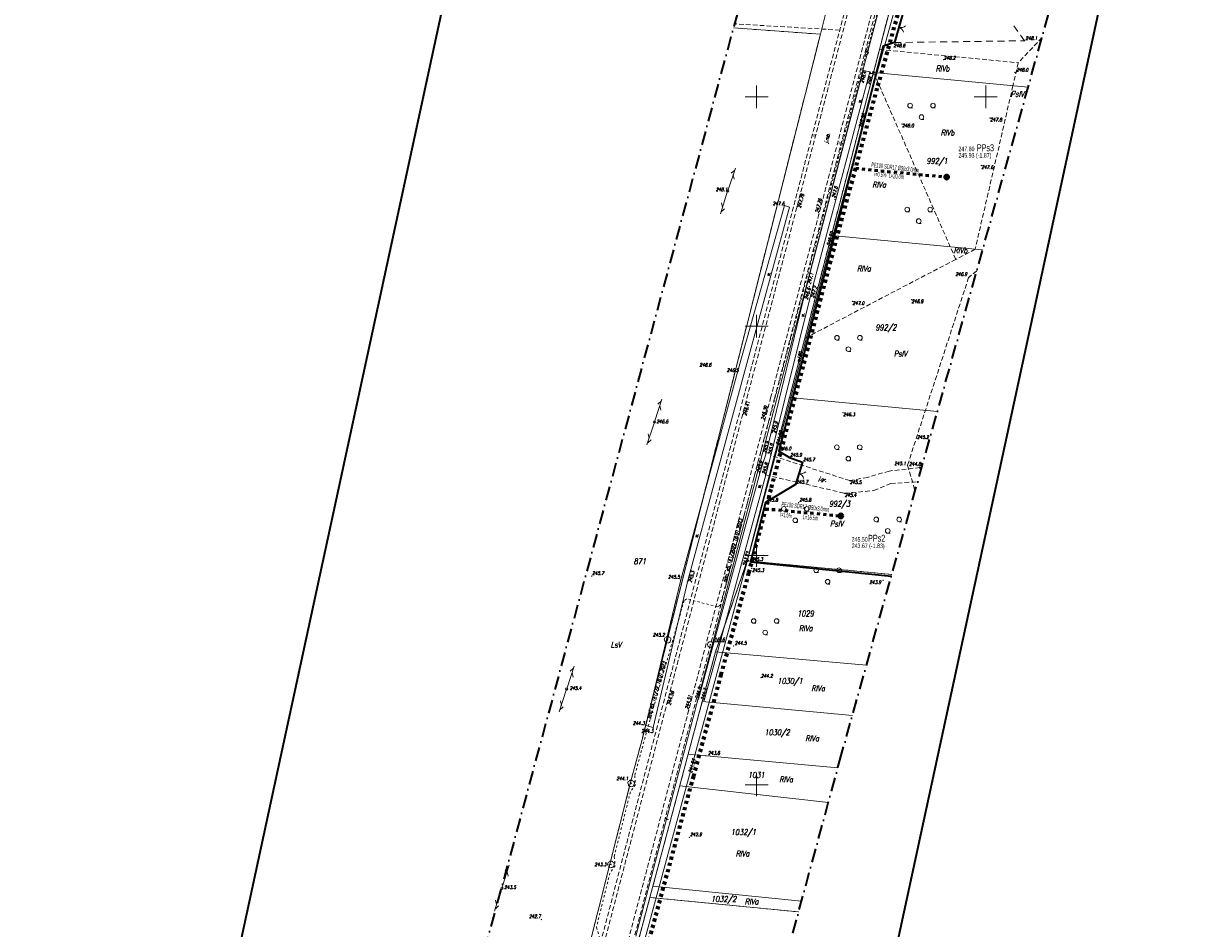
# Model space of a CAD drawing. Header units: millimetres. Extents: x 7436010 to 7436992, y 5663514 to 5666647.
# Tile 29 of 45: x 7436440 to 7436696, y 5665169 to 5665366. Entities that reach past the tile are written whole.
import ezdxf
from ezdxf.enums import TextEntityAlignment as Align

# ---------------------------------------------------------------- set-up
doc = ezdxf.new("R2010")
doc.units = ezdxf.units.MM
doc.header["$PDSIZE"] = 1
for name, pattern in [('0.7_0.7', [1.4, 0.7, -0.7]), ('1', [0]), ('3', [1, 0.5, -0.5]), ('4', [2.5, 1.5, -1]), ('EGKK', [2, 1.5, -0.5]), ('GAK', [3.5, 2, -0.75, 0, -0.75]), ('GDE', [0]), ('GUZ', [1.5, 1, -0.5]), ('KOR', [2, 1, 1]), ('KOU', [1.5, 1, -0.5]), ('UPW', [2, 1, 1])]:
    doc.linetypes.add(name, pattern=pattern)
for name, color, linetype, lineweight in [('1 OGRODZENIE', 7, 'BGT', 35), ('2 BRAMY FURTKI', 7, 'Continuous', 18), ('44 ZAKRZEWIENIE LINIE', 7, '4', 18), ('_BB_Kanalizacja ciśnieniowa - trasa', 44, '0.7_0.7', 70), ('_BB_Kanalizacja ciśnieniowa przydomowa - trasa', 64, '0.7_0.7', 60), ('_CC_Przepompownia przydomowa - plamki', 3, 'Continuous', 40), ('_CC_Przepompownia przydomowa - symbol', 1, 'Continuous', 40), ('Dzialki', 7, 'GDE', 18), ('DZIALKI_SYT-WYS_T_0', 7, 'Continuous', 18), ('Działki zarys', 7, 'Continuous', 18), ('EDZPD_L_1', 7, 'GDE', 18), ('EDZTD_T_0', 7, 'Continuous', 18), ('EKLPK_L_0', 96, 'EGKK', 18), ('EKLTK_T_0', 96, 'Continuous', 18), ('EUZOU_T_3', 7, 'Continuous', 18), ('EUZPU_L_0', 96, 'GUZ', 18), ('EUZPU_L_3', 7, 'KOR', 18), ('EUZPU_L_7', 7, 'KOR', 18), ('Numery działek uzupełnienie', 7, 'Continuous', 18), ('Numery_dzialek', 7, 'Continuous', 18), ('Podzial_sekcyjny_krzyze', 7, 'Continuous', 13), ('Punkty', 7, 'Continuous', 18), ('PunPOMIAR1', 7, 'Continuous', 18), ('RzedPOMIAR1', 7, 'Continuous', 18), ('SDROK_T_0', 7, 'Continuous', 18), ('SDRPK_L_1', 7, 'KOU', 18), ('SDRPK_L_4', 7, 'KOU', 18), ('SIEC_ENERGETYCZNA_L_0', 1, '3', 18), ('SZNPM_T_0', 7, 'Continuous', 18), ('SZNPS_T_0', 7, 'Continuous', 18), ('SZNPS_T_3', 7, 'Continuous', 18), ('SZZPZ_T_0', 7, 'Continuous', 18), ('SZZPZ_T_0 zakrzewienie', 7, 'Continuous', 18), ('UTTOO_T_0', 30, 'Continuous', 18), ('UTTPA_T_3', 30, 'Continuous', 18), ('UTTPO_L_0', 30, '1', 18), ('UWWOC_T_0', 5, 'Continuous', 18), ('UWWOO_T_0', 5, 'Continuous', 18), ('UWWPO_L_1', 5, '1', 18), ('UŻYTKI LINIE', 96, 'GUZ', 18), ('UŻYTKI OZNACZENIE', 96, 'Continuous', 18), ('WEKTOR WODOCIĄGI wo', 5, 'Continuous', 18), ('WUKOS_T_0', 7, 'Continuous', 18), ('WUKOS_T_1', 7, 'Continuous', 18), ('ZAKRES MAPY', 1, 'GAK', 35)]:
    doc.layers.add(name, color=color, linetype=linetype, lineweight=lineweight)
doc.layers.add('_CC Tłoczny PRZYDOMOWA_ tekst', color=64, linetype='Continuous')
doc.layers.add('_map', color=7, linetype='Continuous')
doc.layers.add('RAMA WYPLOT', color=3, linetype='Continuous', lineweight=35, plot=False)
doc.styles.add('K1_ACAD', font='romans.shx', dxfattribs={"width": 0.8, "oblique": 12})
doc.styles.add('PLAN 1 pop.', font='ARIALN.TTF', dxfattribs={"width": 0.8})
doc.styles.add('PLAN 2 pop.', font='ARIALN.TTF', dxfattribs={"width": 0.8})
doc.linetypes.add('BGT', pattern='A,3.75,[133,ltypeshp.shx,S=0.1875,R=0,X=0,Y=0],3.75', length=7.5)

# ---------------------------------------------------------------- blocks, each defined once
blk = doc.blocks.new('GRT')
at = {"linetype": 'Continuous'}
blk.add_circle((0, 0), 0.25, dxfattribs=at)
blk = doc.blocks.new('GRO')
at = {"linetype": 'Continuous'}
blk.add_circle((0, 0), 0.045, dxfattribs=at)
blk = doc.blocks.new('OSM')
at = {"linetype": 'Continuous'}
blk.add_line((0, 0.375), (0, 0.875), dxfattribs=at)
blk.add_circle((0, 0), 0.375, dxfattribs=at)
blk = doc.blocks.new('OSP')
at = {"linetype": 'Continuous'}
for radius in [0.625, 0.045]:
    blk.add_circle((0, 0), radius, dxfattribs=at)
blk = doc.blocks.new('DLI')
at = {"linetype": 'Continuous'}
blk.add_circle((0, 0), 0.045, dxfattribs=at)
for centre, start, end in [((-0.36, 0.12), 102.1445, 221.86), ((0, 0.38), 30.1401, 149.8599), ((0.36, 0.12), 318.14, 77.8555), ((-0.22, -0.3), 174.1482, 293.8542), ((0.22, -0.3), 246.1458, 5.8518)]:
    blk.add_arc(centre, 0.375, start, end, dxfattribs=at)
blk = doc.blocks.new('PTTL05_1')
at = {"linetype": 'Continuous'}
for p, q in [((-2.50005, 0.750015), (-2.00004, 0.750015)), ((2.50005, 0.750015), (3.00006, 0.750015)), ((0, -1.750035), (0.50001, -1.750035))]:
    blk.add_line(p, q, dxfattribs=at)
for centre in [(-2.50005, 1.250025), (2.50005, 1.250025), (0, -1.250025)]:
    blk.add_circle(centre, 0.50001, dxfattribs=at)
blk = doc.blocks.new('LZA')
at = {"linetype": 'Continuous'}
for p, q in [((-2.5, 0.75), (-2, 0.75)), ((2.5, 0.75), (3, 0.75)), ((0, -1.75), (0.5, -1.75))]:
    blk.add_line(p, q, dxfattribs=at)
for centre in [(-2.5, 1.25), (2.5, 1.25), (0, -1.25)]:
    blk.add_circle(centre, 0.5, dxfattribs=at)
blk = doc.blocks.new('SLS')
at = {"linetype": 'Continuous'}
blk.add_circle((0, 0), 0.25, dxfattribs=at)
blk = doc.blocks.new('PLT')
at = {"linetype": 'Continuous'}
for p, q in [((0.25, 0), (5.25, 0)), ((3.76605, 0), (2.9, -0.5)), ((3.9, 0.5), (4.76605, 0))]:
    blk.add_line(p, q, dxfattribs=at)
blk = doc.blocks.new('WSP')
at = {"linetype": 'Continuous'}
blk.add_circle((0, 0), 0.045, dxfattribs=at)
blk = doc.blocks.new('BGB')
at = {"linetype": 'Continuous'}
for centre, start, end in [((-1.5, 0), 359.9995, 60), ((1.5, 0), 120, 180.0005)]:
    blk.add_arc(centre, 1.5, start, end, dxfattribs=at)
blk = doc.blocks.new('STUDZ')
at = {"layer": '1 OGRODZENIE', "flags": 128}
for points in [[(7436692.92, 5665484.81), (7436659.52, 5665487.18), (7436655.94, 5665472.74), (7436657.86, 5665471.35), (7436655.78, 5665464.07), (7436653.56, 5665463.68), (7436647.66, 5665440.55), (7436649.65, 5665438.77), (7436647.82, 5665431.28), (7436645.19, 5665431.15), (7436639.89, 5665410.49), (7436641.85, 5665408.41), (7436640.04, 5665401.26), (7436637.38, 5665400.74), (7436629.83, 5665369.74), (7436632, 5665368.48), (7436630.06, 5665361.83), (7436627.65, 5665361.02), (7436604.83, 5665272.7)], [(7436604.83, 5665272.7), (7436607.17, 5665271.34), (7436610, 5665270.31), (7436608.5, 5665265.44), (7436601.92, 5665261.51), (7436598.65, 5665248.57), (7436629.4, 5665245.48)]]:
    blk.add_lwpolyline(points, dxfattribs=at)
at = {"layer": '44 ZAKRZEWIENIE LINIE', "flags": 128}
blk.add_lwpolyline([(7436630.06, 5665361.83), (7436658.47, 5665362.23)], dxfattribs=at)
at = {"layer": 'Dzialki'}
for p, q in [((7436633.98, 5665388.09), (7436625.51, 5665355.33)), ((7436625.51, 5665355.33), (7436616.31, 5665319.76)), ((7436625.51, 5665355.33), (7436659.24, 5665352.1)), ((7436616.31, 5665319.76), (7436607.18, 5665284.42)), ((7436616.31, 5665319.76), (7436649.31, 5665316.61)), ((7436607.18, 5665284.42), (7436597.98, 5665248.84)), ((7436607.18, 5665284.42), (7436639.44, 5665281.35)), ((7436597.98, 5665248.84), (7436629.5, 5665245.84))]:
    blk.add_line(p, q, dxfattribs=at)
at = {"layer": 'Działki zarys'}
blk.add_line((7436583.24, 5665199.75), (7436615.67, 5665196.15), dxfattribs=at)
at = {"layer": 'Działki zarys', "flags": 128}
blk.add_lwpolyline([(7436577.39, 5665177.9), (7436609.8, 5665174.62)], dxfattribs=at)
at = {"layer": 'EDZPD_L_1'}
for p, q in [((7436615.26, 5665368.93), (7436613.91, 5665363.63)), ((7436613.91, 5665363.63), (7436574.94, 5665209.54)), ((7436613.91, 5665363.63), (7436594.95, 5665365.05)), ((7436591.05, 5665228.98), (7436597.98, 5665248.84)), ((7436591.05, 5665228.98), (7436588.15, 5665218.14)), ((7436623.97, 5665226.06), (7436591.05, 5665228.98)), ((7436588.15, 5665218.14), (7436585.08, 5665206.67)), ((7436620.91, 5665215.13), (7436588.15, 5665218.14)), ((7436574.94, 5665209.54), (7436572.53, 5665200.59)), ((7436585.08, 5665206.67), (7436576.73, 5665175.41)), ((7436585.08, 5665206.67), (7436617.73, 5665203.71)), ((7436572.53, 5665200.59), (7436562.37, 5665160.41)), ((7436571.54, 5665156.01), (7436576.73, 5665175.41)), ((7436576.73, 5665175.41), (7436609.17, 5665172.29))]:
    blk.add_line(p, q, dxfattribs=at)
at = {"layer": 'EKLPK_L_0', "linetype": 'GUZ'}
for p, q in [((7436662.28, 5665362.96), (7436657.09, 5665357.43)), ((7436626.81, 5665360.33), (7436657.09, 5665357.43)), ((7436642.26, 5665317.28), (7436625.51, 5665355.33)), ((7436657.09, 5665357.43), (7436655.93, 5665352.42)), ((7436655.93, 5665352.42), (7436647.69, 5665316.77)), ((7436643.46, 5665314.56), (7436642.26, 5665317.28)), ((7436647.69, 5665316.77), (7436643.46, 5665314.56)), ((7436643.46, 5665314.56), (7436610.53, 5665297.36))]:
    blk.add_line(p, q, dxfattribs=at)
at = {"layer": 'EUZPU_L_0', "linetype": '4'}
blk.add_line((7436658.47, 5665362.23), (7436655.62, 5665366.15), dxfattribs=at)
at = {"layer": 'EUZPU_L_0'}
for p, q in [((7436648.04, 5665312.07), (7436646.25, 5665310.6)), ((7436646.25, 5665310.6), (7436632.92, 5665269.64)), ((7436632.92, 5665269.64), (7436634.59, 5665264.01))]:
    blk.add_line(p, q, dxfattribs=at)
at = {"layer": 'EUZPU_L_3'}
for p, q in [((7436623.24, 5665355.74), (7436611.04, 5665309.24)), ((7436612.36, 5665308.94), (7436624.73, 5665355.43)), ((7436623.24, 5665355.74), (7436624.73, 5665355.43)), ((7436611.04, 5665309.24), (7436602.07, 5665272.29)), ((7436603.11, 5665271.82), (7436612.36, 5665308.94)), ((7436602.07, 5665272.29), (7436600.7, 5665267.94)), ((7436602, 5665267.54), (7436603.11, 5665271.82)), ((7436600.7, 5665267.94), (7436587.31, 5665218.68)), ((7436588.55, 5665218.39), (7436602, 5665267.54))]:
    blk.add_line(p, q, dxfattribs=at)
at = {"layer": 'EUZPU_L_7'}
for p, q in [((7436606.07, 5665326.29), (7436596.09, 5665290.78)), ((7436597.66, 5665291.07), (7436607.16, 5665325.97)), ((7436607.16, 5665325.97), (7436606.07, 5665326.29)), ((7436584.99, 5665244.51), (7436597.66, 5665291.07)), ((7436596.09, 5665290.78), (7436583.49, 5665244.66)), ((7436583.49, 5665244.66), (7436575.85, 5665212.89)), ((7436577.45, 5665212.47), (7436584.99, 5665244.51)), ((7436575.85, 5665212.89), (7436577.45, 5665212.47))]:
    blk.add_line(p, q, dxfattribs=at)
at = {"layer": 'Podzial_sekcyjny_krzyze', "color": 7, "lineweight": 13}
for p, q in [((7436600, 5665347.5), (7436600, 5665352.5)), ((7436650, 5665347.5), (7436650, 5665352.5)), ((7436597.5, 5665350), (7436602.5, 5665350)), ((7436647.5, 5665350), (7436652.5, 5665350)), ((7436600, 5665297.5), (7436600, 5665302.5)), ((7436597.5, 5665300), (7436602.5, 5665300)), ((7436597.5, 5665250), (7436602.5, 5665250)), ((7436600, 5665247.5), (7436600, 5665252.5)), ((7436600, 5665197.5), (7436600, 5665202.5)), ((7436597.5, 5665200), (7436602.5, 5665200))]:
    blk.add_line(p, q, dxfattribs=at)
at = {"layer": 'PunPOMIAR1'}
for p in [(7436630.06, 5665361.83), (7436608.82, 5665326.04), (7436613.61, 5665324.48), (7436596.97, 5665280.77), (7436601.75, 5665279.29), (7436604.83, 5665272.7), (7436607.17, 5665271.34), (7436610, 5665270.31), (7436608.5, 5665265.44), (7436601.92, 5665261.51), (7436609.18, 5665261.53), (7436598.65, 5665248.57), (7436580.43, 5665217.65), (7436585.19, 5665216.23), (7436585.33, 5665188.56)]:
    blk.add_point(p, dxfattribs=at)
at = {"layer": 'RAMA WYPLOT', "flags": 128}
blk.add_lwpolyline([(7436469.91, 5665084.38), (7436654.27, 5665937.39), (7436791.11, 5665907.82), (7436606.75, 5665054.8)], close=True, dxfattribs=at)
at = {"layer": 'SDRPK_L_1'}
for p, q in [((7436644.18, 5665463.84), (7436597.42, 5665285.47)), ((7436644.87, 5665463.74), (7436598.12, 5665285.17)), ((7436603.07, 5665284.33), (7436649.42, 5665460.84)), ((7436603.93, 5665284.26), (7436632.88, 5665395.03)), ((7436597.42, 5665285.47), (7436563.72, 5665156.96)), ((7436598.12, 5665285.17), (7436564.5, 5665156.84)), ((7436569.34, 5665155.86), (7436603.07, 5665284.33)), ((7436570.46, 5665155.66), (7436603.93, 5665284.26)), ((7436620.31, 5665266.33), (7436603.11, 5665271.82)), ((7436628.92, 5665268.4), (7436624.22, 5665267.03)), ((7436635.63, 5665269.18), (7436628.92, 5665268.4)), ((7436635.54, 5665267.4), (7436635.63, 5665269.18)), ((7436602, 5665267.54), (7436619.22, 5665263.56)), ((7436624.22, 5665267.03), (7436620.31, 5665266.33)), ((7436625.6, 5665264.14), (7436629.3, 5665265.7)), ((7436629.3, 5665265.7), (7436635.16, 5665266.06)), ((7436619.22, 5665263.56), (7436625.6, 5665264.14))]:
    blk.add_line(p, q, dxfattribs=at)
at = {"layer": 'SDRPK_L_4'}
blk.add_line((7436618.15, 5665364.54), (7436595.18, 5665365.92), dxfattribs=at)
at = {"layer": 'SIEC_ENERGETYCZNA_L_0'}
for p, q in [((7436629.39, 5665379.43), (7436623.58, 5665358.25)), ((7436623.58, 5665358.25), (7436592.08, 5665239.15)), ((7436584.2, 5665240.16), (7436575.95, 5665211.31)), ((7436584.8, 5665240.54), (7436584.2, 5665240.16)), ((7436591.47, 5665238.79), (7436584.8, 5665240.54)), ((7436592.08, 5665239.15), (7436591.47, 5665238.79)), ((7436575.95, 5665211.31), (7436573.42, 5665201.98)), ((7436573.42, 5665201.98), (7436573.56, 5665200.04)), ((7436573.56, 5665200.04), (7436572.49, 5665198.42)), ((7436572.49, 5665198.42), (7436568.94, 5665184.34)), ((7436568.94, 5665184.34), (7436569.16, 5665182.37)), ((7436569.16, 5665182.37), (7436568.02, 5665180.75)), ((7436568.02, 5665180.75), (7436565.06, 5665168.93)), ((7436565.06, 5665168.93), (7436565.69, 5665166.85))]:
    blk.add_line(p, q, dxfattribs=at)
at = {"layer": 'UTTPO_L_0'}
blk.add_line((7436573.63, 5665166.96), (7436633.4, 5665394.84), dxfattribs=at)
at = {"layer": 'UŻYTKI LINIE', "flags": 128}
for points in [[(7436659.4, 5665486.4), (7436650.93, 5665453.63), (7436642.45, 5665420.86), (7436633.98, 5665388.09), (7436625.51, 5665355.33), (7436616.31, 5665319.76), (7436607.18, 5665284.42), (7436597.98, 5665248.84)], [(7436509.14, 5664954.61), (7436549.93, 5665110.89), (7436552.59, 5665121.17), (7436562.37, 5665160.41), (7436572.53, 5665200.59), (7436574.94, 5665209.54), (7436613.91, 5665363.63)], [(7436594.95, 5665365.05), (7436613.91, 5665363.63)], [(7436583.24, 5665199.75), (7436585.08, 5665206.67), (7436588.15, 5665218.14), (7436591.05, 5665228.98), (7436597.98, 5665248.84)], [(7436597.98, 5665248.84), (7436629.5, 5665245.84)], [(7436518.84, 5664953.13), (7436544.13, 5665053.45), (7436551.4, 5665080.64), (7436562.52, 5665122.24), (7436566.89, 5665138.62), (7436571.54, 5665156.01), (7436576.73, 5665175.41), (7436583.24, 5665199.75)], [(7436576.73, 5665175.41), (7436609.17, 5665172.29)]]:
    blk.add_lwpolyline(points, dxfattribs=at)
at = {"layer": 'WEKTOR WODOCIĄGI wo'}
for p, q in [((7436625.4, 5665352.16), (7436635.48, 5665388.37)), ((7436615.95, 5665317.18), (7436625.4, 5665352.16)), ((7436607.1, 5665283.01), (7436615.95, 5665317.18)), ((7436597.38, 5665246.47), (7436607.1, 5665283.01)), ((7436585.34, 5665202.15), (7436597.38, 5665246.47)), ((7436574.39, 5665161.72), (7436585.34, 5665202.15))]:
    blk.add_line(p, q, dxfattribs=at)
at = {"layer": 'ZAKRES MAPY', "ltscale": 1.5}
blk.add_lwpolyline([(7436499.64, 5664770.19), (7436618.18, 5665205.39), (7436683.21, 5665437.78), (7436699.29, 5665515.69), (7436766.55, 5666002.2), (7436830.55, 5666510.53), (7436842.09, 5666581.76), (7436785.51, 5666596.85), (7436785.51, 5666596.85), (7436586.58, 5666594.14), (7436584.94, 5666524.7), (7436750.08, 5666529.35), (7436745.08, 5666424.3), (7436720.95, 5666302.3), (7436720.95, 5666302.3), (7436688.83, 5666001.55), (7436443.21, 5666009.35), (7436440.09, 5665956.61), (7436694.21, 5665946.11), (7436662.94, 5665733.97), (7436630.66, 5665497.39), (7436531.49, 5665129.94)], dxfattribs=at)
at = {"layer": '2 BRAMY FURTKI'}
for p, rotation in [((7436631.03, 5665365.16), 253.7364868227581), ((7436609.25, 5665267.88), 252.8807378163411)]:
    blk.add_blockref('BGB', p, dxfattribs=dict(at, rotation=rotation))
at = {"layer": 'Punkty'}
for name, p in [('GRT', (7436625.51, 5665355.33)), ('GRO', (7436616.31, 5665319.76)), ('GRO', (7436607.18, 5665284.42)), ('GRT', (7436597.98, 5665248.84))]:
    blk.add_blockref(name, p, dxfattribs=at)
at = {"layer": 'SZNPM_T_0'}
blk.add_blockref('OSM', (7436624.04, 5665359.58), dxfattribs=at)
at = {"layer": 'SZNPS_T_0', "rotation": 0.06244523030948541}
blk.add_blockref('OSP', (7436589.91, 5665230.56), dxfattribs=at)
at = {"layer": 'SZZPZ_T_0'}
for p, rotation in [((7436580.6, 5665231.61), 0.06230862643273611), ((7436572.64, 5665200.28), 0.06236326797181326), ((7436568.24, 5665182.61), 0.06244523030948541)]:
    blk.add_blockref('DLI', p, dxfattribs=dict(at, rotation=rotation))
at = {"layer": 'SZZPZ_T_0 zakrzewienie'}
for name, p in [('LZA', (7436635.98, 5665346.84)), ('LZA', (7436635.37, 5665324.16)), ('LZA', (7436620.04, 5665296.22)), ('PTTL05_1', (7436620.01, 5665272.36)), ('PTTL05_1', (7436608.44, 5665258.91)), ('PTTL05_1', (7436628.61, 5665256.6)), ('PTTL05_1', (7436615.5, 5665245.52)), ('PTTL05_1', (7436601.87, 5665234.45))]:
    blk.add_blockref(name, p, dxfattribs=at)
at = {"layer": 'UTTPA_T_3'}
for name, p, rotation in [('PLT', (7436593.69, 5665329.47), 70.88251839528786), ('PLT', (7436593.69, 5665329.47), 252.4300803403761), ('SLS', (7436593.69, 5665329.47), 0.06310092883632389), ('PLT', (7436577.74, 5665279.09), 72.43324451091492), ('PLT', (7436577.74, 5665279.09), 251.7855631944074), ('SLS', (7436577.74, 5665279.09), 0.06244523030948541), ('PLT', (7436558.58, 5665220.87), 71.77751904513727), ('PLT', (7436558.58, 5665220.87), 251.9650947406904), ('SLS', (7436558.58, 5665220.87), 0.06219934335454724), ('PLT', (7436544.44, 5665177.44), 71.96261716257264), ('PLT', (7436544.44, 5665177.44), 251.797420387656), ('SLS', (7436544.44, 5665177.44), 0.06247255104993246)]:
    blk.add_blockref(name, p, dxfattribs=dict(at, rotation=rotation))
at = {"layer": 'WUKOS_T_0'}
for p in [(7436658.47, 5665362.23), (7436640.81, 5665358.11), (7436623.24, 5665355.74), (7436624.73, 5665355.43), (7436650.95, 5665345.4), (7436631.73, 5665344.1), (7436649.05, 5665335.03), (7436611.04, 5665309.24), (7436612.36, 5665308.94), (7436646.25, 5665310.6), (7436611.51, 5665308.64), (7436620.93, 5665305.4), (7436618.88, 5665281.12), (7436603.36, 5665276.8), (7436602.07, 5665272.29), (7436603.11, 5665271.82), (7436600.7, 5665267.94), (7436632.92, 5665269.64), (7436635.63, 5665269.18), (7436602, 5665267.54), (7436620.31, 5665266.33), (7436619.22, 5665263.56), (7436600.96, 5665223.36), (7436587.31, 5665218.68), (7436588.55, 5665218.39)]:
    blk.add_blockref('WSP', p, dxfattribs=at)
for p, rotation in [((7436656.37, 5665355.31), 0.06370198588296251), ((7436593.66, 5665329.44), 0.06310092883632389), ((7436617.07, 5665327.61), 0.06329217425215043), ((7436606.08, 5665326.36), 0.06318289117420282), ((7436633.81, 5665305.78), 0.06329217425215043), ((7436590.12, 5665291.92), 0.06271843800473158), ((7436596.09, 5665290.78), 0.06280040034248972), ((7436577.74, 5665279.09), 0.06244523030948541), ((7436637.54, 5665275.14), 0.06329217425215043), ((7436564.06, 5665245.48), 0.06214470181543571), ((7436598.92, 5665247.2), 0.06266379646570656), ((7436583.39, 5665244.67), 0.06236326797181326), ((7436584.92, 5665244.23), 0.06236326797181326), ((7436627.62, 5665244.59), 0.06315557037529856), ((7436580.53, 5665231.5), 0.06230862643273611), ((7436595.02, 5665230.27), 0.06255451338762), ((7436558.62, 5665220.82), 0.06219934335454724), ((7436575.78, 5665212.99), 0.06230862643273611), ((7436577.5, 5665212.38), 0.0623359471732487), ((7436588.81, 5665206.32), 0.06247255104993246), ((7436572.51, 5665200.46), 0.06236326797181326), ((7436567.97, 5665182.63), 0.06244523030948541), ((7436544.47, 5665177.27), 0.06247255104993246), ((7436553.08, 5665170.61), 0.06247255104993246)]:
    blk.add_blockref('WSP', p, dxfattribs=dict(at, rotation=rotation))
at = {"layer": 'DZIALKI_SYT-WYS_T_0', "style": 'K1_ACAD', "oblique": 12, "width": 0.8}
for s, p in [('1029', (7436610.68, 5665237.34)), ('1030/1', (7436607.3, 5665222.53)), ('1030/2', (7436604.49, 5665211.33))]:
    blk.add_text(s, height=1.25, dxfattribs=at).set_placement(p, align=Align.MIDDLE)
at = {"layer": 'EDZTD_T_0', "style": 'K1_ACAD', "oblique": 12, "width": 0.8}
for s, p in [('871', (7436573.18, 5665249.35)), ('1032/1', (7436594.38, 5665190.29))]:
    blk.add_text(s, height=1.25, dxfattribs=at).set_placement(p, align=Align.TOP_LEFT)
at = {"layer": 'EKLTK_T_0', "style": 'K1_ACAD', "oblique": 12, "width": 0.8}
for s, p in [('RIVb', (7436639.1, 5665356.8)), ('PsIV', (7436655.45, 5665351.27)), ('RIVb', (7436640.18, 5665342.8)), ('RIVa', (7436625.26, 5665331.46)), ('RIVb', (7436642.99, 5665317.15)), ('RIVa', (7436621.94, 5665313.18)), ('PsIV', (7436629.95, 5665294.62)), ('PsIV', (7436616.04, 5665257.53))]:
    blk.add_text(s, height=1.25, dxfattribs=at).set_placement(p, align=Align.TOP_LEFT)
at = {"layer": 'EUZOU_T_3', "style": 'K1_ACAD', "oblique": 12, "width": 0.8}
for rotation, p in [(74.1638, (7436622.89, 5665348.98)), (76.185, (7436600.92, 5665264.98))]:
    blk.add_text('w.', height=0.75, rotation=rotation, dxfattribs=at).set_placement(p, align=Align.CENTER)
for rotation, p in [(71.565, (7436602.58, 5665311.34)), (78.0239, (7436610.05, 5665302.42)), (75.1461, (7436586.88, 5665254.31))]:
    blk.add_text('w.', height=0.75, rotation=rotation, dxfattribs=at).set_placement(p, align=Align.MIDDLE)
at = {"layer": 'Numery działek uzupełnienie', "style": 'K1_ACAD', "oblique": 12, "width": 0.8}
for s, p in [('1031', (7436598.13, 5665202.75)), ('1032/2', (7436590.06, 5665175.7))]:
    blk.add_text(s, height=1.25, dxfattribs=at).set_placement(p, align=Align.TOP_LEFT)
at = {"layer": 'Numery_dzialek', "style": 'K1_ACAD', "oblique": 12, "width": 0.8}
for s, p in [('992/1', (7436637.05, 5665336.63)), ('992/2', (7436625.91, 5665300.33)), ('992/3', (7436615.79, 5665261.89))]:
    blk.add_text(s, height=1.25, dxfattribs=at).set_placement(p, align=Align.TOP_LEFT)
at = {"layer": 'RzedPOMIAR1', "style": 'K1_ACAD', "oblique": 12, "width": 0.8}
for s, p in [('248.6', (7436629.87, 5665360.8)), ('246.0', (7436604.99, 5665272.93)), ('245.9', (7436607.33, 5665271.57)), ('245.7', (7436610.16, 5665270.54)), ('245.7', (7436608.66, 5665265.67)), ('245.8', (7436602.08, 5665261.74)), ('245.8', (7436609.34, 5665261.76)), ('245.3', (7436598.81, 5665248.8)), ('242.9', (7436585.49, 5665188.79))]:
    blk.add_text(s, height=0.75, dxfattribs=at).set_placement(p)
for s, rotation, p in [('247.76', 75.3291, (7436609.62, 5665325.7)), ('247.76', 75.2868, (7436613.5, 5665324.64)), ('246.41', 75.3195, (7436597.78, 5665280.45)), ('246.39', 75.2889, (7436601.65, 5665279.45)), ('244.56', 75.3195, (7436581.23, 5665217.29)), ('244.51', 75.2889, (7436585.1, 5665216.4))]:
    blk.add_text(s, height=0.75, rotation=rotation, dxfattribs=at).set_placement(p)
at = {"layer": 'SDROK_T_0', "style": 'K1_ACAD', "oblique": 12, "width": 0.8}
for s, rotation, p in [('tł.', 75.3085, (7436612.89, 5665341.05)), ('j.mb.', 75.287, (7436615.48, 5665339.82)), ('tł.', 75.3043, (7436618.49, 5665339.39)), ('j.gr.', 346.9859, (7436613.49, 5665266.45))]:
    blk.add_text(s, height=0.75, rotation=rotation, dxfattribs=at).set_placement(p)
at = {"layer": 'SIEC_ENERGETYCZNA_L_0', "style": 'K1_ACAD', "oblique": 12, "width": 0.8}
for s, rotation, p in [('proj. eS 141/2022 18.01.2023', 75.6055, (7436593.36, 5665244.08)), ('proj eS 141/22 18.01.2023', 74.2307, (7436576.75, 5665214.37))]:
    blk.add_text(s, height=0.75, rotation=rotation, dxfattribs=at).set_placement(p)
at = {"layer": 'SZNPS_T_3', "style": 'K1_ACAD', "oblique": 12, "width": 0.8}
blk.add_text('%%U1616', height=0.75, rotation=0.0625, dxfattribs=at).set_placement((7436590.77, 5665231.3))
at = {"layer": 'UTTOO_T_0', "style": 'K1_ACAD', "oblique": 12, "width": 0.8}
blk.add_text('t', height=0.75, rotation=75.1717, dxfattribs=at).set_placement((7436580.63, 5665192.25))
at = {"layer": 'UWWOC_T_0', "style": 'K1_ACAD', "oblique": 12, "width": 0.8}
for s, rotation, p in [('246.66', 74.8787, (7436622.98, 5665343.21)), ('245.92', 74.8813, (7436616.02, 5665317.45)), ('244.86', 75.1033, (7436604.97, 5665274.01)), ('243.73', 75.1015, (7436597.69, 5665247.66)), ('241.94', 74.802, (7436585.88, 5665202.51))]:
    blk.add_text(s, height=0.75, rotation=rotation, dxfattribs=at).set_placement(p)
at = {"layer": 'UWWOO_T_0', "style": 'K1_ACAD', "oblique": 12, "width": 0.8}
blk.add_text('w160', height=0.75, rotation=75.4791, dxfattribs=at).set_placement((7436609.73, 5665293.18), align=Align.CENTER)
at = {"layer": 'UŻYTKI OZNACZENIE', "style": 'K1_ACAD', "oblique": 12, "width": 0.8}
for s, p in [('RIVa', (7436609.24, 5665234.74)), ('LsV', (7436568.19, 5665231.16)), ('RIVa', (7436611.94, 5665221.63)), ('RIVa', (7436610.64, 5665210.72)), ('RIVa', (7436604.96, 5665201.78)), ('RIVa', (7436595.46, 5665185.61)), ('RIVa', (7436597.44, 5665175.14))]:
    blk.add_text(s, height=1.25, dxfattribs=at).set_placement(p, align=Align.TOP_LEFT)
at = {"layer": 'WUKOS_T_1', "style": 'K1_ACAD', "oblique": 12, "width": 0.8}
for s, p in [('248.1', (7436658.66, 5665363.15)), ('247.8', (7436650.95, 5665345.4)), ('248.0', (7436631.73, 5665344.1)), ('247.6', (7436649.05, 5665335.03)), ('246.9', (7436643.37, 5665311.7)), ('247.0', (7436620.93, 5665305.4)), ('246.3', (7436618.88, 5665281.12)), ('244.8', (7436633.29, 5665270.32)), ('245.5', (7436620.31, 5665266.33)), ('245.4', (7436619.22, 5665263.56))]:
    blk.add_text(s, height=0.75, dxfattribs=at).set_placement(p, align=Align.TOP_LEFT)
for s, p in [('248.2', (7436640.81, 5665358.11)), ('244.2', (7436600.96, 5665223.36))]:
    blk.add_text(s, height=0.75, dxfattribs=at).set_placement(p)
for s, rotation, p in [('248.4', 75.303, (7436623.95, 5665355.46)), ('248.1', 0.0631, (7436593.66, 5665329.44)), ('247.6', 0.0632, (7436606.08, 5665326.36)), ('245.5', 0.0624, (7436583.27, 5665244.95)), ('245.2', 0.0623, (7436579.96, 5665232.32)), ('242.7', 0.0625, (7436552.93, 5665170.92))]:
    blk.add_text(s, height=0.75, rotation=rotation, dxfattribs=at).set_placement(p, align=Align.RIGHT)
for s, rotation, p in [('248.3', 75.096, (7436624.75, 5665355.24)), ('246.6', 0.0627, (7436590.12, 5665291.92)), ('246.5', 0.0628, (7436596.09, 5665290.78)), ('245.7', 0.0621, (7436566.72, 5665246.51)), ('244.3', 0.0623, (7436575.57, 5665213.8))]:
    blk.add_text(s, height=0.75, rotation=rotation, dxfattribs=at).set_placement(p, align=Align.TOP_RIGHT)
for s, rotation, p in [('248.0', 0.0637, (7436656.68, 5665355.53)), ('245.9', 76.3548, (7436602.07, 5665272.29)), ('245.9', 75.5024, (7436603.11, 5665271.82)), ('245.9', 72.3385, (7436600.63, 5665268.01)), ('245.8', 74.6956, (7436601.92, 5665267.63)), ('245.3', 0.0627, (7436599.04, 5665246.41)), ('243.9', 0.0632, (7436624.6, 5665243.78)), ('245.4', 0.0622, (7436559.23, 5665220.7)), ('244.6', 74.7931, (7436587.31, 5665218.68)), ('244.3', 74.6956, (7436588.55, 5665218.39)), ('243.6', 0.0625, (7436589.42, 5665206.55)), ('243.5', 0.0625, (7436544.96, 5665177.27))]:
    blk.add_text(s, height=0.75, rotation=rotation, dxfattribs=at).set_placement(p)
for s, rotation, p in [('247.6', 76.0434, (7436616.4, 5665328.06)), ('247.1', 74.8702, (7436611.04, 5665309.24)), ('247.2', 74.8064, (7436611.81, 5665306.3)), ('246.9', 0.0633, (7436633.81, 5665305.78)), ('245.9', 76.0073, (7436603.36, 5665276.8)), ('245.2', 0.0633, (7436635.01, 5665276.18)), ('245.3', 74.2391, (7436585.06, 5665244.22)), ('244.5', 0.0626, (7436595.25, 5665231.27))]:
    blk.add_text(s, height=0.75, rotation=rotation, dxfattribs=at).set_placement(p, align=Align.TOP_LEFT)
for s, rotation, p in [('246.6', 74.8064, (7436611.46, 5665308.32)), ('244.1', 0.0624, (7436572, 5665201.35)), ('243.3', 0.0624, (7436567.21, 5665182.63))]:
    blk.add_text(s, height=0.75, rotation=rotation, dxfattribs=at).set_placement(p, align=Align.MIDDLE_RIGHT)
blk.add_text('246.6', height=0.75, rotation=0.0624, dxfattribs=at).set_placement((7436578.15, 5665279.21), align=Align.MIDDLE_LEFT)
blk.add_text('245.1', height=0.75, dxfattribs=at).set_placement((7436632.61, 5665269.69), align=Align.RIGHT)
blk.add_text('244.3', height=0.75, rotation=0.0623, dxfattribs=at).set_placement((7436576.19, 5665212.09), align=Align.TOP_CENTER)

msp = doc.modelspace()

# ---------------------------------------------------------------- hatches: boundary and pattern name
at = {"layer": '_CC_Przepompownia przydomowa - plamki', "linetype": 'Continuous'}
h = msp.add_hatch(color=256, dxfattribs=at)
edge = h.paths.add_edge_path()
edge.add_arc((7436641.46, 5665332.51), 0.5, 0, 360)
h = msp.add_hatch(color=256, dxfattribs=at)
edge = h.paths.add_edge_path()
edge.add_arc((7436618.39, 5665258.62), 0.5, 0, 360)

# ---------------------------------------------------------------- linework, layer by layer
at = {"layer": '_BB_Kanalizacja ciśnieniowa - trasa'}
msp.add_lwpolyline([(7436688.15, 5665685.97), (7436686.99, 5665676.32), (7436684.39, 5665655.74), (7436681.79, 5665635.15), (7436677.45, 5665603.87), (7436669.93, 5665550.26), (7436668.38, 5665533.39), (7436662.87, 5665496.11), (7436661.34, 5665488.34), (7436660.51, 5665483.81), (7436645.72, 5665422.56), (7436636.36, 5665388.11), (7436626.27, 5665351.89), (7436621.55, 5665334.41), (7436616.82, 5665316.92), (7436603.11, 5665264.48), (7436598.25, 5665246.21), (7436592.23, 5665224.05), (7436586.21, 5665201.89), (7436575.27, 5665161.49)], dxfattribs=at)
at = {"layer": '_BB_Kanalizacja ciśnieniowa przydomowa - trasa'}
for p, q in [((7436621.55, 5665334.41), (7436641.46, 5665332.51)), ((7436601.97, 5665260.18), (7436618.39, 5665258.62))]:
    msp.add_line(p, q, dxfattribs=at)
at = {"layer": '_CC_Przepompownia przydomowa - symbol', "linetype": 'Continuous'}
for centre in [(7436641.46, 5665332.51), (7436618.39, 5665258.62)]:
    msp.add_circle(centre, 0.5, dxfattribs=at)
at = {"layer": 'UWWPO_L_1', "linetype": 'UPW'}
for p, q in [((7436625.4, 5665352.16), (7436635.48, 5665388.37)), ((7436615.95, 5665317.18), (7436625.4, 5665352.16)), ((7436607.1, 5665283.01), (7436615.95, 5665317.18)), ((7436597.38, 5665246.47), (7436607.1, 5665283.01)), ((7436585.34, 5665202.15), (7436597.38, 5665246.47)), ((7436574.39, 5665161.72), (7436585.34, 5665202.15))]:
    msp.add_line(p, q, dxfattribs=at)

# ---------------------------------------------------------------- block references
at = {"layer": '_map'}
msp.add_blockref('STUDZ', (0, 0), dxfattribs=at)

# ---------------------------------------------------------------- texts
at = {"layer": '_CC Tłoczny PRZYDOMOWA_ tekst', "width": 0.8}
for s, height, style, p in [('PPs3', 1.5, 'PLAN 1 pop.', (7436648.04, 5665338.14)), ('247.80', 1, 'PLAN 2 pop.', (7436644.03, 5665338.14)), ('245.93 (-1.87)', 1, 'PLAN 2 pop.', (7436644.03, 5665336.74)), ('245.50', 1, 'PLAN 2 pop.', (7436620.74, 5665253)), ('243.67 (-1.83)', 1, 'PLAN 2 pop.', (7436620.74, 5665251.6)), ('PPs2', 1.5, 'PLAN 1 pop.', (7436624.32, 5665253))]:
    msp.add_text(s, height=height, dxfattribs=dict(at, style=style)).set_placement(p)
at = {"layer": '_CC Tłoczny PRZYDOMOWA_ tekst', "color": 64, "style": 'PLAN 2 pop.', "width": 0.6}
for s, rotation, p in [('PE100 SDR17 %%c50x3,0mm', 353.1742, (7436624.99, 5665334.72)), ('L=20.0m', 354.4527, (7436628.78, 5665332.36)), ('PE100 SDR17 %%c50x3,0mm', 353.1742, (7436605.39, 5665260.72)), ('L=16.5m', 354.4527, (7436610.07, 5665257.93))]:
    msp.add_text(s, height=1, rotation=rotation, dxfattribs=at).set_placement(p)
for s, p in [('i=0.5%', (7436628.29, 5665332.45)), ('i=1.5%', (7436607.7, 5665258.18))]:
    msp.add_text(s, height=1, rotation=354.4527, dxfattribs=at).set_placement(p, align=Align.RIGHT)

doc.saveas('drawing.dxf')
